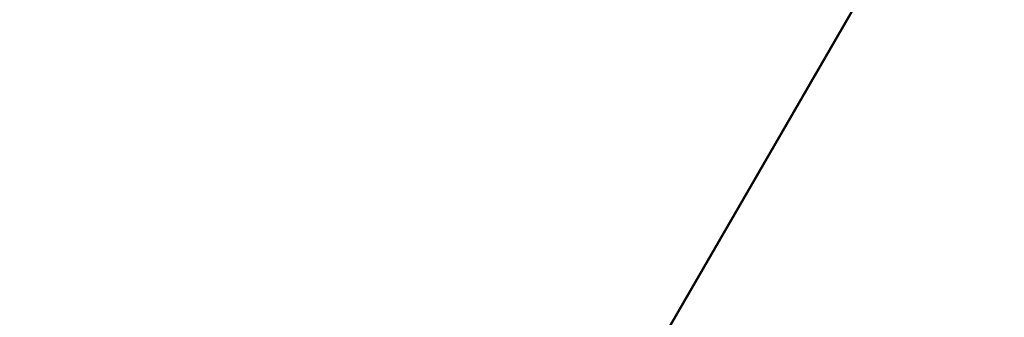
# Model space of a CAD drawing. Header units: millimetres. Extents: x -2000 to 2000, y -2000 to 2000.
# Tile 181 of 256: x 4.19 to 7, y -1.628 to -0.777. Entities that reach past the tile are written whole.
import ezdxf

# ---------------------------------------------------------------- set-up
doc = ezdxf.new("R2010")
doc.units = ezdxf.units.MM
doc.layers.add('E-LITE-EQPM', color=33, linetype='Continuous', lineweight=40)

msp = doc.modelspace()

# ---------------------------------------------------------------- meshes
at = {"layer": 'E-LITE-EQPM'}
mesh = msp.add_polyface(dxfattribs=at)
corners = [(-7, 0, 3962), (-3.5, -6.0622, 3962), (3.5, -6.0622, 3962), (7, 0, 3962), (3.5, 6.0622, 3962), (-3.5, 6.0622, 3962)]
mesh.append_faces([[corners[k] for k in face] for face in [(0, 3, 4, 5)]], dxfattribs={"vtx0": -1})
mesh.append_faces([[corners[k] for k in face] for face in [(1, 2, 3, 0)]], dxfattribs={"vtx2": -1})
mesh = msp.add_polyface(dxfattribs=at)
corners = [(-4, 0, 3917), (0, -4, 3917), (4, 0, 3917), (7, 0, 3962), (3.5, -6.0622, 3962), (-3.5, -6.0622, 3962), (-7, 0, 3962)]
mesh.append_faces([[corners[k] for k in face] for face in [(5, 0, 1), (1, 4, 5)]], dxfattribs={"vtx0": -1, "vtx2": -1})
mesh.append_faces([[corners[k] for k in face] for face in [(6, 0, 5), (3, 4, 2)]], dxfattribs={"vtx1": -1})
mesh.append_faces([[corners[k] for k in face] for face in [(1, 2, 4)]], dxfattribs={"vtx1": -1, "vtx2": -1})

doc.saveas('drawing.dxf')
